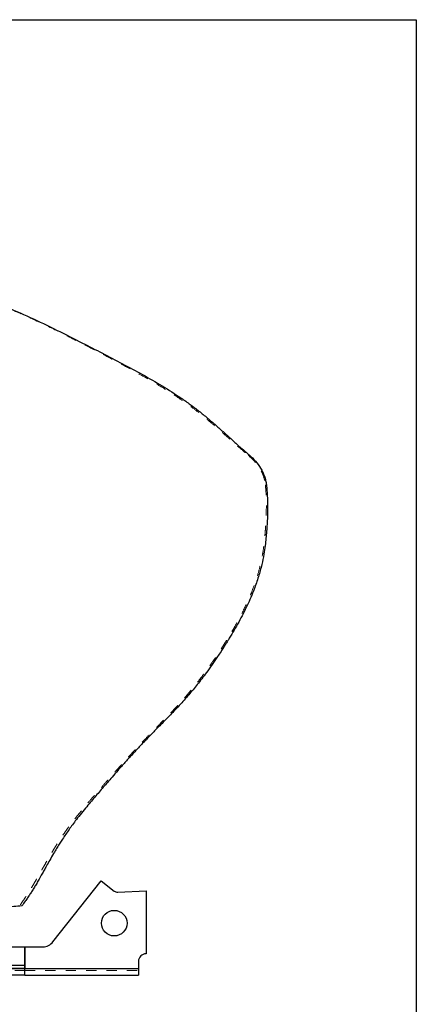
# Model space of a CAD drawing. Header units: inches. Extents: x 0.7 to 43.6, y 0.3 to 38.8.
# Tile 95 of 95: x 39.4 to 43.3, y 23.8 to 33.5. Entities that reach past the tile are written whole.
import ezdxf

# ---------------------------------------------------------------- set-up
doc = ezdxf.new("R2010")
doc.units = ezdxf.units.IN
doc.header["$MEASUREMENT"] = 0
doc.linetypes.add('HIDDEN', pattern=[0.075, 0.05, -0.025])
doc.layers.add('SID-M-S', color=90, linetype='Continuous')

msp = doc.modelspace()

# ---------------------------------------------------------------- linework, layer by layer
at = {"color": 174, "linetype": 'Continuous', "lineweight": 25}
for p, q in [((0.68743, 33.500004), (43.31243, 33.500004)), ((43.31243, 33.500004), (43.31243, 0.500004))]:
    msp.add_line(p, q, dxfattribs=at)
at = {"color": 7, "linetype": 'HIDDEN', "lineweight": 18}
for p, q in [((41.675114, 29.233277), (41.666183, 29.230259)), ((41.843955, 28.940676), (41.834045, 28.938577)), ((39.448847, 24.813058), (39.426862, 24.813318)), ((39.477959, 24.178729), (34.802959, 24.178729)), ((39.477959, 24.198729), (40.590434, 24.198729)), ((39.477959, 24.178729), (40.590434, 24.178729))]:
    msp.add_line(p, q, dxfattribs=at)
for points, knots in [([(34.438001, 30.901141), (34.470464, 30.909656), (34.533, 30.92606), (34.628406, 30.949287), (34.723718, 30.971357), (34.820812, 30.992644), (34.917806, 31.012859), (35.007507, 31.030524), (35.098997, 31.04758), (35.179893, 31.061747), (35.260692, 31.075038), (35.331346, 31.085981), (35.402612, 31.096314), (35.496917, 31.109063), (35.615831, 31.123495), (35.758421, 31.138278), (35.902063, 31.150875), (36.041072, 31.161077), (36.179765, 31.16947), (36.325326, 31.176733), (36.492865, 31.183135), (36.669899, 31.186581), (36.851102, 31.185866), (37.026062, 31.180503), (37.204257, 31.169314), (37.376964, 31.152091), (37.548285, 31.129517), (37.717207, 31.102616), (37.885691, 31.07185), (38.050643, 31.038676), (38.246821, 30.996573), (38.481917, 30.942452), (38.74984, 30.871482), (39.015828, 30.78812), (39.275109, 30.690068), (39.532219, 30.577089), (39.787682, 30.453632), (40.020865, 30.334382), (40.234084, 30.223513), (40.428711, 30.1203), (40.622909, 30.013352), (40.81463, 29.902508), (40.968922, 29.803979), (41.08709, 29.720465), (41.172528, 29.655936), (41.255896, 29.588476), (41.337732, 29.51877), (41.420878, 29.445701), (41.503244, 29.37224), (41.584991, 29.298822), (41.639129, 29.253105), (41.666183, 29.230259)], [0, 0, 0, 0, 0.0130708, 0.02517917, 0.03822666, 0.05115083, 0.06386163, 0.0767815, 0.08672995, 0.10008831, 0.10876089, 0.11863048, 0.12795574, 0.13684636, 0.15577048, 0.17474504, 0.19290081, 0.21220082, 0.2293275, 0.24733719, 0.26931435, 0.29503869, 0.31674146, 0.34034419, 0.3636439, 0.38669861, 0.40831868, 0.43127217, 0.45357023, 0.47518818, 0.49686636, 0.53166295, 0.56885501, 0.60414788, 0.63923073, 0.67555007, 0.71202474, 0.74803733, 0.7758614, 0.80401378, 0.83236177, 0.8607877, 0.88900487, 0.9027033, 0.91641471, 0.93016032, 0.94391822, 0.95773078, 0.97271272, 0.98636373, 1, 1, 1, 1]), ([(41.666183, 29.230259), (41.687567, 29.211165), (41.730378, 29.172937), (41.781131, 29.102606), (41.81202, 29.03708), (41.828214, 28.981564), (41.832113, 28.952821), (41.834045, 28.938577)], [0, 0, 0, 0, 0.24962517, 0.4997509, 0.7485197, 0.8753799, 1, 1, 1, 1]), ([(41.834045, 28.938577), (41.835753, 28.919545), (41.839608, 28.876612), (41.843108, 28.800849), (41.843791, 28.714896), (41.841319, 28.628985), (41.837442, 28.553206), (41.83282, 28.483982), (41.826841, 28.415111), (41.818632, 28.341541), (41.806231, 28.256287), (41.786043, 28.155576), (41.754859, 28.041628), (41.708705, 27.908712), (41.64528, 27.760914), (41.563776, 27.601714), (41.497002, 27.486917), (41.453057, 27.415256), (41.434158, 27.384903), (41.413226, 27.351787), (41.38736, 27.311555), (41.359402, 27.269068), (41.334927, 27.232776), (41.303205, 27.186509), (41.264567, 27.131787), (41.215144, 27.064848), (41.170772, 27.007141), (41.128783, 26.954554), (41.089086, 26.906637), (41.050748, 26.861916), (41.012109, 26.818356), (40.969597, 26.771928), (40.928614, 26.728428), (40.883277, 26.681188), (40.842462, 26.639298), (40.802969, 26.599052), (40.773084, 26.568654), (40.74662, 26.5417), (40.706327, 26.500553), (40.652708, 26.445361), (40.601771, 26.391623), (40.567721, 26.35512), (40.548807, 26.334723), (40.529209, 26.313458), (40.508448, 26.290791), (40.485801, 26.26591), (40.466635, 26.244732), (40.449354, 26.225546), (40.432618, 26.206916), (40.410963, 26.182723), (40.386113, 26.154833), (40.361805, 26.127438), (40.338954, 26.101612), (40.301191, 26.058825), (40.247933, 25.998283), (40.177352, 25.917749), (40.114736, 25.84527), (40.056563, 25.776536), (40.006659, 25.715993), (39.960258, 25.657508), (39.92097, 25.605929), (39.88648, 25.558677), (39.853919, 25.512068), (39.82418, 25.467692), (39.796354, 25.424657), (39.769211, 25.381343), (39.73757, 25.329246), (39.704095, 25.272222), (39.672416, 25.216903), (39.646575, 25.171283), (39.620816, 25.125711), (39.59392, 25.078401), (39.565284, 25.029087), (39.538979, 24.985182), (39.513589, 24.944336), (39.487705, 24.904227), (39.458746, 24.860682), (39.438236, 24.830214), (39.426862, 24.813318)], [0, 0, 0, 0, 0.01163744, 0.02625218, 0.04620032, 0.06402788, 0.0786575, 0.09246155, 0.10630751, 0.12076853, 0.13753713, 0.1587482, 0.18326015, 0.2094014, 0.24435789, 0.28110395, 0.31827793, 0.32525114, 0.33234258, 0.34007429, 0.34913568, 0.36150497, 0.37108909, 0.37583128, 0.39572043, 0.41194607, 0.42658924, 0.44012806, 0.45300023, 0.46455047, 0.47606501, 0.48852239, 0.50295521, 0.51252809, 0.52847475, 0.53864824, 0.54694765, 0.55450034, 0.56171483, 0.58212035, 0.6015085, 0.60695589, 0.6126214, 0.61850419, 0.62462327, 0.63139836, 0.63905332, 0.64206559, 0.64716368, 0.65434113, 0.66188247, 0.66995598, 0.67668, 0.68290978, 0.7047456, 0.72580531, 0.74811195, 0.76305335, 0.78064134, 0.79591134, 0.80855459, 0.82016755, 0.83157832, 0.84321849, 0.85273654, 0.86282279, 0.87438383, 0.88989901, 0.90314399, 0.91327564, 0.92191201, 0.93514104, 0.94660177, 0.95697556, 0.96680179, 0.97659224, 0.98701921, 1, 1, 1, 1])]:
    msp.add_open_spline(points, degree=3, knots=knots, dxfattribs=at)
at = {"layer": 'SID-M-S'}
for p, q in [((39.752751, 24.459861), (40.224509, 25.059976)), ((40.224509, 25.059976), (40.353644, 24.958461)), ((40.38674, 24.947818), (40.665459, 24.960065)), ((40.665459, 24.960065), (40.665459, 24.343754)), ((38.093151, 24.412113), (39.477959, 24.412113)), ((39.477959, 24.198729), (39.477959, 24.412113)), ((39.477959, 24.412113), (39.65448, 24.412113)), ((39.477959, 24.412113), (39.477959, 24.198729)), ((39.477959, 24.228077), (37.904795, 24.228077)), ((39.477959, 24.198729), (39.477959, 24.228077)), ((40.590434, 24.268729), (40.590434, 24.198729)), ((39.477959, 24.133729), (37.806827, 24.133729)), ((37.891013, 24.198729), (39.477959, 24.198729)), ((39.477959, 24.198729), (37.891013, 24.198729)), ((39.477959, 24.133729), (39.477959, 24.198729)), ((39.477959, 24.198729), (40.590434, 24.198729)), ((39.477959, 24.133729), (39.477959, 24.198729)), ((39.477959, 24.133729), (40.590434, 24.133729)), ((40.590434, 24.198729), (40.590434, 24.133729))]:
    msp.add_line(p, q, dxfattribs=at)
msp.add_circle((40.352959, 24.643729), 0.1255, dxfattribs=at)
for centre, radius, start, end in [((40.384545, 24.997769), 0.05, 231.8286674, 272.5160818), ((39.65448, 24.537113), 0.125, 270, 321.8286674), ((40.665459, 24.268729), 0.075025, 90, 180)]:
    msp.add_arc(centre, radius, start, end, dxfattribs=at)
for points, knots in [([(34.428163, 30.909784), (34.460647, 30.918421), (34.523263, 30.935069), (34.618783, 30.958603), (34.714228, 30.98094), (34.811415, 31.002432), (34.908468, 31.022786), (34.998255, 31.040529), (35.08984, 31.057607), (35.170676, 31.071714), (35.251453, 31.084899), (35.322001, 31.095698), (35.393343, 31.105861), (35.487644, 31.118371), (35.606562, 31.132517), (35.749132, 31.146975), (35.89273, 31.159261), (36.031716, 31.169176), (36.170423, 31.177294), (36.316003, 31.184271), (36.483616, 31.190342), (36.660759, 31.193433), (36.842124, 31.19236), (37.017264, 31.186682), (37.195651, 31.175225), (37.360213, 31.158653), (37.511267, 31.139019), (37.652607, 31.117442), (37.793331, 31.093091), (37.934191, 31.066291), (38.071218, 31.038308), (38.250001, 30.999922), (38.476345, 30.948043), (38.745287, 30.877141), (39.012408, 30.793768), (39.272899, 30.695678), (39.531318, 30.582679), (39.788229, 30.459338), (40.022986, 30.340466), (40.237971, 30.230284), (40.434468, 30.127814), (40.630666, 30.021594), (40.824198, 29.911285), (40.979392, 29.812365), (41.097878, 29.728285), (41.183372, 29.663264), (41.266684, 29.595245), (41.348367, 29.524926), (41.431259, 29.451171), (41.513264, 29.376963), (41.594539, 29.302761), (41.648273, 29.256424), (41.675114, 29.233277)], [0, 0, 0, 0, 0.01305562, 0.02516568, 0.038195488, 0.051108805, 0.063799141, 0.076683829, 0.086635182, 0.099971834, 0.108556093, 0.118441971, 0.127721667, 0.136594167, 0.155478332, 0.174385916, 0.19249191, 0.211743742, 0.228817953, 0.246794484, 0.268718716, 0.29439203, 0.316068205, 0.339637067, 0.362901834, 0.385932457, 0.404249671, 0.422371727, 0.441705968, 0.459901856, 0.478179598, 0.496068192, 0.530879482, 0.568109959, 0.603449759, 0.638591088, 0.674973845, 0.711514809, 0.747601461, 0.775500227, 0.803748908, 0.832214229, 0.860755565, 0.889032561, 0.902744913, 0.916463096, 0.930210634, 0.943969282, 0.957777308, 0.97275024, 0.986388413, 1, 1, 1, 1]), ([(41.675114, 29.233277), (41.696343, 29.213939), (41.738883, 29.175189), (41.789573, 29.104574), (41.820834, 29.039026), (41.837578, 28.983581), (41.841844, 28.954882), (41.843955, 28.940676)], [0, 0, 0, 0, 0.2494991, 0.49995924, 0.74899164, 0.87574408, 1, 1, 1, 1]), ([(41.843955, 28.940676), (41.84591, 28.921699), (41.850323, 28.878866), (41.854711, 28.803146), (41.856208, 28.717042), (41.854282, 28.630779), (41.850676, 28.554492), (41.846138, 28.484646), (41.840104, 28.415042), (41.831709, 28.340638), (41.819058, 28.254416), (41.79853, 28.152629), (41.766924, 28.037555), (41.720249, 27.903472), (41.656214, 27.754554), (41.574013, 27.594345), (41.506693, 27.47893), (41.462406, 27.406943), (41.44337, 27.376469), (41.422285, 27.343227), (41.396234, 27.302854), (41.368083, 27.260233), (41.343446, 27.223843), (41.31152, 27.177463), (41.272637, 27.122614), (41.222903, 27.055527), (41.178265, 26.997706), (41.136031, 26.945025), (41.078563, 26.875893), (41.016166, 26.805215), (40.952004, 26.736513), (40.895583, 26.67757), (40.84169, 26.622427), (40.789602, 26.56953), (40.749546, 26.528805), (40.713705, 26.492198), (40.679717, 26.457209), (40.64721, 26.42341), (40.614475, 26.388935), (40.580178, 26.352299), (40.542818, 26.311874), (40.513321, 26.279524), (40.492214, 26.256189), (40.480225, 26.24289), (40.468728, 26.230093), (40.437602, 26.195323), (40.392327, 26.144255), (40.335506, 26.07938), (40.288369, 26.025229), (40.245831, 25.976222), (40.204141, 25.92799), (40.161564, 25.878346), (40.117188, 25.825976), (40.068833, 25.767966), (40.019843, 25.707597), (39.974275, 25.649227), (39.935682, 25.59771), (39.901797, 25.550487), (39.869811, 25.50389), (39.840601, 25.459517), (39.813278, 25.416482), (39.786635, 25.373174), (39.75561, 25.321121), (39.72284, 25.264208), (39.691879, 25.209076), (39.666662, 25.163706), (39.642776, 25.120693), (39.618764, 25.077794), (39.593938, 25.034448), (39.571049, 24.995822), (39.549084, 24.960315), (39.527086, 24.926362), (39.504042, 24.892292), (39.477752, 24.854605), (39.459184, 24.827917), (39.448847, 24.813058)], [0, 0, 0, 0, 0.01162338, 0.02623563, 0.04621982, 0.06412989, 0.07886724, 0.09280312, 0.10680576, 0.1214472, 0.13842094, 0.15987905, 0.18465514, 0.21105211, 0.24630886, 0.28332273, 0.32072458, 0.32773626, 0.33486602, 0.34263831, 0.3517473, 0.36417727, 0.37380078, 0.37856183, 0.39853639, 0.41482834, 0.42952941, 0.44312027, 0.45604086, 0.48440211, 0.5006509, 0.51341969, 0.53421262, 0.54772954, 0.55876232, 0.56911178, 0.57903642, 0.58857628, 0.59777726, 0.60809964, 0.61925749, 0.63142715, 0.63485776, 0.63848549, 0.64236806, 0.64536875, 0.66699504, 0.68404237, 0.6979884, 0.71077234, 0.72359273, 0.7368303, 0.75061106, 0.76540525, 0.78284142, 0.79799625, 0.8105546, 0.82209704, 0.83344454, 0.84502492, 0.85449644, 0.86453429, 0.87603611, 0.89145433, 0.90459274, 0.91462263, 0.92315404, 0.93467053, 0.94472936, 0.95384956, 0.96240125, 0.97069676, 0.97922782, 0.98843468, 1, 1, 1, 1]), ([(39.448847, 24.813058), (39.396283, 24.808472), (39.29111, 24.799295), (39.131441, 24.789524), (39.021233, 24.787654), (38.966188, 24.78672)], [0, 0, 0, 0, 0.3333742, 0.66703961, 1, 1, 1, 1])]:
    msp.add_open_spline(points, degree=3, knots=knots, dxfattribs=at)

doc.saveas('drawing.dxf')
